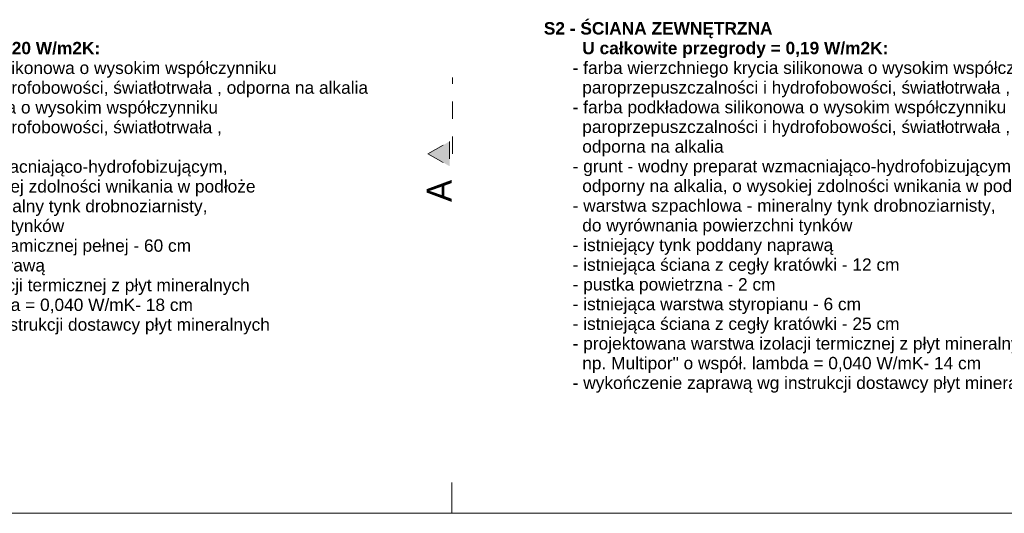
# Model space of a CAD drawing. Extents: x -145259 to -66341, y -2316 to 227384.
# Tile 69 of 143: x -129237 to -113334, y 117284 to 125264. Entities that reach past the tile are written whole.
import ezdxf

# ---------------------------------------------------------------- set-up
doc = ezdxf.new("R2010")
doc.units = 0
doc.header["$MEASUREMENT"] = 0
doc.linetypes.add('Dashed', pattern=[564.444447, 282.222223, -282.222223])
for name, color, linetype, lineweight in [('Arch opisy_Nr_Pióra__5', 7, 'Continuous', 13), ('arch przekroje_Nr_Pióra__21', 7, 'Continuous', 13), ('arch przekroje_Nr_Pióra__5', 7, 'Continuous', 13), ('ARCH TABELA_Nr_Pióra__21', 7, 'Continuous', 13)]:
    doc.layers.add(name, color=color, linetype=linetype, lineweight=lineweight)
doc.styles.add('GENERATED_STYLE_8', font='txt')

msp = doc.modelspace()

# ---------------------------------------------------------------- hatches: boundary and pattern name
at = {"layer": 'arch przekroje_Nr_Pióra__5', "linetype": 'Continuous'}
msp.add_hatch(color=256, dxfattribs=at).paths.add_polyline_path([(-122293.7, 122895.9), (-122293.7, 123295.9), (-122643.7, 123095.9)], flags=0)

# ---------------------------------------------------------------- linework, layer by layer
at = {"layer": 'arch przekroje_Nr_Pióra__5', "linetype": 'Dashed'}
for p, q in [((-122243.7, 123095.9), (-122243.7, 124331.5)), ((-122643.7, 123095.9), (-122293.7, 123295.9)), ((-122293.7, 123295.9), (-122293.7, 122895.9)), ((-122643.7, 123095.9), (-122293.7, 122895.9))]:
    msp.add_line(p, q, dxfattribs=at)
at = {"layer": 'ARCH TABELA_Nr_Pióra__21', "linetype": 'Continuous'}
for p, q in [((-122258.7, 117283.6), (-122258.7, 117783.6)), ((-68258.7, 117283.6), (-143258.7, 117283.6))]:
    msp.add_line(p, q, dxfattribs=at)

# ---------------------------------------------------------------- texts
at = {"layer": 'Arch opisy_Nr_Pióra__5', "linetype": 'Continuous', "char_height": 200, "width": 9728.552, "attachment_point": 1, "style": 'GENERATED_STYLE_8'}
for s, insert, line_spacing_factor in [('\\A1;{\\fArial|b1|i0|c0|p38;S1 - ŚCIANA ZEWNĘTRZNA\\P        U całkowite przegrody = 0,20 W/m2K:\\P\\fArial|b0|i0|c0|p38;      - farba wierzchniego krycia silikonowa o wysokim współczynniku \\P        paroprzepuszczalności i hydrofobowości, światłotrwała , odporna na alkalia \\P      - farba podkładowa silikonowa o wysokim współczynniku \\P        paroprzepuszczalności i hydrofobowości, światłotrwała , \\P        odporna na alkalia\\P      - grunt - wodny preparat wzmacniająco-hydrofobizującym, \\P        odporny na alkalia, o wysokiej zdolności wnikania w podłoże\\P      - warstwa szpachlowa - mineralny tynk drobnoziarnisty, \\P        do wyrównania powierzchni tynków \\P      - istniejąca ściana z cegły ceramicznej pełnej - 60 cm\\P      - istniejący tynk poddany naprawą  \\P      - projektowana warstwa izolacji termicznej z płyt mineralnych\\P        np. Multipor" o współ. lambda = 0,040 W/mK- 18 cm \\P      - wykończenie zaprawą wg instrukcji dostawcy płyt mineralnych}', (-133502.2, 125224.3), 0.957557), ('\\A1;{\\fArial|b1|i0|c0|p38;S2 - ŚCIANA ZEWNĘTRZNA\\P        U całkowite przegrody = 0,19 W/m2K:\\P\\fArial|b0|i0|c0|p38;      - farba wierzchniego krycia silikonowa o wysokim współczynniku \\P        paroprzepuszczalności i hydrofobowości, światłotrwała , odporna na alkalia \\P      - farba podkładowa silikonowa o wysokim współczynniku \\P        paroprzepuszczalności i hydrofobowości, światłotrwała , \\P        odporna na alkalia\\P      - grunt - wodny preparat wzmacniająco-hydrofobizującym, \\P        odporny na alkalia, o wysokiej zdolności wnikania w podłoże\\P      - warstwa szpachlowa - mineralny tynk drobnoziarnisty, \\P        do wyrównania powierzchni tynków\\P      - istniejący tynk poddany naprawą \\P      - istniejąca ściana z cegły kratówki - 12 cm\\P      - pustka powietrzna - 2 cm\\P      - istniejąca warstwa styropianu - 6 cm\\P      - istniejąca ściana z cegły kratówki - 25 cm \\P      - projektowana warstwa izolacji termicznej z płyt mineralnych\\P        np. Multipor" o współ. lambda = 0,040 W/mK- 14 cm \\P      - wykończenie zaprawą wg instrukcji dostawcy płyt mineralnych}', (-120771.2, 125224.3), 0.954858)]:
    msp.add_mtext(s, dxfattribs=dict(at, insert=insert, line_spacing_factor=line_spacing_factor))
at = {"layer": 'arch przekroje_Nr_Pióra__21', "linetype": 'Continuous', "insert": (-122660.9, 122495.9), "char_height": 400, "attachment_point": 2, "rotation": 90, "style": 'GENERATED_STYLE_8'}
msp.add_mtext('{A}', dxfattribs=at)

doc.saveas('drawing.dxf')
